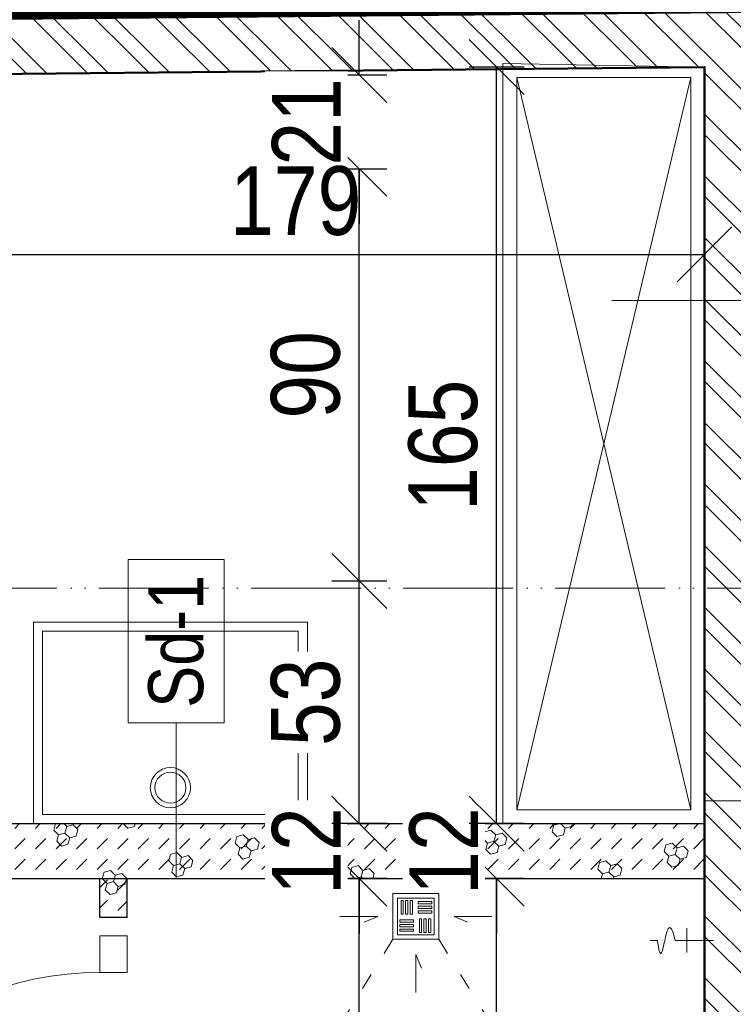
# Model space of a CAD drawing. Header units: millimetres. Extents: x 31175 to 52214, y -18116 to -5516.
# Tile 33 of 155: x 35253 to 35409, y -12081 to -11866. Entities that reach past the tile are written whole.
import ezdxf

# ---------------------------------------------------------------- set-up
doc = ezdxf.new("R2010")
doc.units = ezdxf.units.MM
doc.linetypes.add('ACAD_ISO03W100', pattern=[30, 12, -18])
doc.linetypes.add('ACAD_ISO05W100', pattern=[33, 24, -3, 0, -3, 0, -3])
doc.layers.get('Defpoints').update_dxf_attribs({"color": 6})
for name, color, linetype, lineweight in [('A-ARM', 225, 'Continuous', 0), ('A-DRZ', 154, 'Continuous', 0), ('A-kreskowanie', 253, 'Continuous', 0), ('A-opis', 130, 'Continuous', 9), ('A-wymiar', 177, 'Continuous', 0), ('A_opis_warstw', 220, 'Continuous', 5), ('A_p_poż', 7, 'Continuous', 0), ('A_SCIANA_PROJ_KONSTRUKCJA', 3, 'Continuous', 50), ('A_SCINAN_PROJ_DZIALOWA', 5, 'Continuous', 30)]:
    doc.layers.add(name, color=color, linetype=linetype, lineweight=lineweight)
doc.layers.add('A-wyposaż_kuchni', color=9, linetype='Continuous', lineweight=13, true_color=0x808080)
doc.styles.get("Standard").update_dxf_attribs({"font": 'ARIALN.TTF'})
doc.styles.add('wymiary', font='ARIALN.TTF')
doc.dimstyles.new('anka', dxfattribs={"dimtxt": 15, "dimasz": 12, "dimexe": 6, "dimexo": 0.0625, "dimgap": 4, "dimtad": 1, "dimdec": 0, "dimzin": 0, "dimdsep": 46, "dimtxsty": 'wymiary', "dimblk": 'OBLIQUE', "dimcen": 0.09, "dimclrt": 7, "dimadec": 0, "dimazin": 0, "dimtfac": 1, "dimtdec": 0, "dimtix": 1, "dimtofl": 0, "dimtmove": 0, "dimatfit": 3, "dimldrblk": 'OBLIQUE', "dimfxl": 6, "dimfxlon": 1, "dimtfill": 1, "dimtolj": 1, "dimtzin": 0, "dimarcsym": 0})
pattern_1 = [(15, (-1.139, -4.25), (3.882286, 14.4888864), [1.46647, -13.53353]), (15, (0.657, -2.453), (3.882286, 14.4888864), [1.46647, -13.53353]), (15, (-1.796, -1.796), (3.882286, 14.4888864), [1.46647, -13.53353]), (15, (0, 0), (3.882286, 14.4888864), [1.46647, -13.53353]), (15, (-2.453, 0.657), (3.882286, 14.4888864), [1.46647, -13.53353]), (75, (-2.833, -0.759), (-10.6066007, 10.6066014), [1.46647, -13.53353]), (75, (-2.176, -3.213), (-10.6066007, 10.6066014), [1.46647, -13.53353]), (75, (-0.38, -1.417), (-10.6066007, 10.6066014), [1.46647, -13.53353]), (75, (0.278, -3.87), (-10.6066007, 10.6066014), [1.46647, -13.53353]), (75, (2.074, -2.074), (-10.6066007, 10.6066014), [1.46647, -13.53353]), (315, (-2.176, -3.213), (14.4888866, 3.882285), [1.46647, -13.53353]), (315, (-2.833, -0.759), (14.4888866, 3.882285), [1.46647, -13.53353]), (315, (-0.38, -1.417), (14.4888866, 3.882285), [1.46647, -13.53353]), (315, (1.417, 0.38), (14.4888866, 3.882285), [1.46647, -13.53353]), (315, (-1.037, 1.037), (14.4888866, 3.882285), [1.46647, -13.53353]), (45, (0, 0), (4e-16, 4.49012806), [3.175, -3.175])]

# ---------------------------------------------------------------- blocks, each defined once
blk = doc.blocks.new('DRZWI-RZ-41')
at = {"layer": 'A-DRZ'}
for points in [[(9, 43), (3, 43), (3, 35), (9, 35)], [(9, -43), (3, -43), (3, -35), (9, -35)]]:
    blk.add_lwpolyline(points, close=True, dxfattribs=at)
for points in [[(9, -35), (9, -32), (79, -32)], [(79, -35), (79, -32)]]:
    blk.add_lwpolyline(points, dxfattribs=at)
at = {"layer": 'A-DRZ', "extrusion": (0, 0, -1)}
blk.add_lwpolyline([(-9, -35), (-79, -35)], dxfattribs=at)
at = {"layer": 'A-DRZ', "color": 1, "extrusion": (0, 0, -1)}
blk.add_arc((-9, -35), 70, 90, 180, dxfattribs=at)
blk = doc.blocks.new('_OBLIQUE')
at = {"color": 0, "linetype": 'ByBlock'}
blk.add_line((-0.5, -0.5), (0.5, 0.5), dxfattribs=at)
blk = doc.blocks.new('*D224')
at = {"layer": 'A-wymiar', "color": 0, "lineweight": -2, "transparency": 16777216}
for p, q in [((35224.04, -11911.18), (35224.04, -11923.18)), ((35402.54, -11923.18), (35402.54, -11911.18)), ((35224.04, -11917.18), (35402.54, -11917.18))]:
    blk.add_line(p, q, dxfattribs=at)
at = {"layer": 'Defpoints', "color": 0, "transparency": 16777216}
for p in [(35224.04, -11877.98), (35402.54, -11917.18), (35402.54, -12470.9)]:
    blk.add_point(p, dxfattribs=at)
at = {"layer": 'A-wymiar', "color": 0, "lineweight": -2, "transparency": 16777216, "xscale": 12, "yscale": 12, "zscale": 12, "rotation": 180}
blk.add_blockref('_OBLIQUE', (35224.04, -11917.18), dxfattribs=at)
at = {"layer": 'A-wymiar', "color": 0, "lineweight": -2, "transparency": 16777216, "xscale": 12, "yscale": 12, "zscale": 12}
blk.add_blockref('_OBLIQUE', (35402.54, -11917.18), dxfattribs=at)
at = {"layer": 'A-wymiar', "color": 7, "lineweight": 9, "transparency": 16777216, "insert": (35313.29, -11905.52), "char_height": 15, "attachment_point": 5, "style": 'wymiary', "bg_fill": 3, "box_fill_scale": 1.1, "bg_fill_color": 256, "bg_fill_true_color": 13158600, "bg_fill_transparency": 0}
blk.add_mtext('\\A1;179', dxfattribs=at)
blk = doc.blocks.new('*D228')
at = {"layer": 'A-wymiar', "color": 0, "lineweight": -2, "transparency": 16777216}
for p, q in [((35363.16, -12053.48), (35351.16, -12053.48)), ((35357.16, -12160.48), (35357.16, -12053.48)), ((35363.16, -12160.48), (35351.16, -12160.48))]:
    blk.add_line(p, q, dxfattribs=at)
at = {"layer": 'Defpoints', "color": 0, "transparency": 16777216}
for p in [(35357.16, -12053.48), (35402.54, -12053.48), (35402.54, -12160.48)]:
    blk.add_point(p, dxfattribs=at)
at = {"layer": 'A-wymiar', "color": 0, "lineweight": -2, "transparency": 16777216, "xscale": 12, "yscale": 12, "zscale": 12}
for p, rotation in [((35357.16, -12053.48), 90), ((35357.16, -12160.48), 270)]:
    blk.add_blockref('_OBLIQUE', p, dxfattribs=dict(at, rotation=rotation))
at = {"layer": 'A-wymiar', "color": 7, "lineweight": 9, "transparency": 16777216, "insert": (35345.5, -12106.98), "char_height": 15, "attachment_point": 5, "rotation": 90, "style": 'wymiary', "bg_fill": 3, "box_fill_scale": 1.1, "bg_fill_color": 256, "bg_fill_true_color": 13158600, "bg_fill_transparency": 0}
blk.add_mtext('\\A1;107', dxfattribs=at)
blk = doc.blocks.new('*D229')
at = {"layer": 'A-wymiar', "color": 0, "lineweight": -2, "transparency": 16777216}
for p, q in [((35357.16, -12041.48), (35357.16, -12029.48)), ((35363.16, -12041.48), (35351.16, -12041.48)), ((35363.16, -12053.48), (35351.16, -12053.48)), ((35357.16, -12053.48), (35357.16, -12065.48))]:
    blk.add_line(p, q, dxfattribs=at)
at = {"layer": 'Defpoints', "color": 0, "transparency": 16777216}
for p in [(35357.16, -12041.48), (35402.54, -12041.48), (35402.54, -12053.48)]:
    blk.add_point(p, dxfattribs=at)
at = {"layer": 'A-wymiar', "color": 0, "lineweight": -2, "transparency": 16777216, "xscale": 12, "yscale": 12, "zscale": 12}
for p, rotation in [((35357.16, -12041.48), 270), ((35357.16, -12053.48), 90)]:
    blk.add_blockref('_OBLIQUE', p, dxfattribs=dict(at, rotation=rotation))
at = {"layer": 'A-wymiar', "color": 7, "lineweight": 9, "transparency": 16777216, "insert": (35345.63, -12047.48), "char_height": 15, "attachment_point": 5, "rotation": 90, "style": 'wymiary', "bg_fill": 3, "box_fill_scale": 1.1, "bg_fill_color": 256, "bg_fill_true_color": 13158600, "bg_fill_transparency": 0}
blk.add_mtext('\\A1;12', dxfattribs=at)
blk = doc.blocks.new('*D230')
at = {"layer": 'A-wymiar', "color": 0, "lineweight": -2, "transparency": 16777216}
for p, q in [((35363.16, -11876.24), (35351.16, -11876.24)), ((35357.16, -12041.48), (35357.16, -11876.24)), ((35363.16, -12041.48), (35351.16, -12041.48))]:
    blk.add_line(p, q, dxfattribs=at)
at = {"layer": 'Defpoints', "color": 0, "transparency": 16777216}
for p in [(35357.16, -11876.24), (35402.55, -11876.24), (35402.54, -12041.48)]:
    blk.add_point(p, dxfattribs=at)
at = {"layer": 'A-wymiar', "color": 0, "lineweight": -2, "transparency": 16777216, "xscale": 12, "yscale": 12, "zscale": 12}
for p, rotation in [((35357.16, -11876.24), 90), ((35357.16, -12041.48), 270)]:
    blk.add_blockref('_OBLIQUE', p, dxfattribs=dict(at, rotation=rotation))
at = {"layer": 'A-wymiar', "color": 7, "lineweight": 9, "transparency": 16777216, "insert": (35345.5, -11958.86), "char_height": 15, "attachment_point": 5, "rotation": 90, "style": 'wymiary', "bg_fill": 3, "box_fill_scale": 1.1, "bg_fill_color": 256, "bg_fill_true_color": 13158600, "bg_fill_transparency": 0}
blk.add_mtext('\\A1;165', dxfattribs=at)
blk = doc.blocks.new('*D105')
at = {"layer": 'A-wymiar', "color": 0, "lineweight": -2, "transparency": 16777216}
for p, q in [((35333.16, -12053.48), (35321.16, -12053.48)), ((35327.16, -12273.48), (35327.16, -12053.48)), ((35333.16, -12273.48), (35321.16, -12273.48))]:
    blk.add_line(p, q, dxfattribs=at)
at = {"layer": 'Defpoints', "color": 0, "transparency": 16777216}
for p in [(35327.16, -12053.48), (35402.54, -12053.48), (35402.54, -12273.48)]:
    blk.add_point(p, dxfattribs=at)
at = {"layer": 'A-wymiar', "color": 0, "lineweight": -2, "transparency": 16777216, "xscale": 12, "yscale": 12, "zscale": 12}
for p, rotation in [((35327.16, -12053.48), 90), ((35327.16, -12273.48), 270)]:
    blk.add_blockref('_OBLIQUE', p, dxfattribs=dict(at, rotation=rotation))
at = {"layer": 'A-wymiar', "color": 7, "lineweight": 9, "transparency": 16777216, "insert": (35315.5, -12163.48), "char_height": 15, "attachment_point": 5, "rotation": 90, "style": 'wymiary', "bg_fill": 3, "box_fill_scale": 1.1, "bg_fill_color": 256, "bg_fill_true_color": 13158600, "bg_fill_transparency": 0}
blk.add_mtext('\\A1;220', dxfattribs=at)
blk = doc.blocks.new('*D106')
at = {"layer": 'A-wymiar', "color": 0, "lineweight": -2, "transparency": 16777216}
for p, q in [((35327.16, -12041.48), (35327.16, -12029.48)), ((35333.16, -12041.48), (35321.16, -12041.48)), ((35333.16, -12053.48), (35321.16, -12053.48)), ((35327.16, -12053.48), (35327.16, -12065.48))]:
    blk.add_line(p, q, dxfattribs=at)
at = {"layer": 'Defpoints', "color": 0, "transparency": 16777216}
for p in [(35327.16, -12041.48), (35402.54, -12041.48), (35402.54, -12053.48)]:
    blk.add_point(p, dxfattribs=at)
at = {"layer": 'A-wymiar', "color": 0, "lineweight": -2, "transparency": 16777216, "xscale": 12, "yscale": 12, "zscale": 12}
for p, rotation in [((35327.16, -12041.48), 270), ((35327.16, -12053.48), 90)]:
    blk.add_blockref('_OBLIQUE', p, dxfattribs=dict(at, rotation=rotation))
at = {"layer": 'A-wymiar', "color": 7, "lineweight": 9, "transparency": 16777216, "insert": (35315.63, -12047.48), "char_height": 15, "attachment_point": 5, "rotation": 90, "style": 'wymiary', "bg_fill": 3, "box_fill_scale": 1.1, "bg_fill_color": 256, "bg_fill_true_color": 13158600, "bg_fill_transparency": 0}
blk.add_mtext('\\A1;12', dxfattribs=at)
blk = doc.blocks.new('*D231')
at = {"layer": 'A-wymiar', "color": 0, "lineweight": -2, "transparency": 16777216}
for p, q in [((35321.16, -11988.48), (35333.16, -11988.48)), ((35327.16, -12041.48), (35327.16, -11988.48)), ((35333.16, -12041.48), (35321.16, -12041.48))]:
    blk.add_line(p, q, dxfattribs=at)
at = {"layer": 'Defpoints', "color": 0, "transparency": 16777216}
for p in [(35224.04, -11988.48), (35327.16, -11988.48), (35402.54, -12041.48)]:
    blk.add_point(p, dxfattribs=at)
at = {"layer": 'A-wymiar', "color": 0, "lineweight": -2, "transparency": 16777216, "xscale": 12, "yscale": 12, "zscale": 12}
for p, rotation in [((35327.16, -11988.48), 90), ((35327.16, -12041.48), 270)]:
    blk.add_blockref('_OBLIQUE', p, dxfattribs=dict(at, rotation=rotation))
at = {"layer": 'A-wymiar', "color": 7, "lineweight": 9, "transparency": 16777216, "insert": (35315.5, -12014.98), "char_height": 15, "attachment_point": 5, "rotation": 90, "style": 'wymiary', "bg_fill": 3, "box_fill_scale": 1.1, "bg_fill_color": 256, "bg_fill_true_color": 13158600, "bg_fill_transparency": 0}
blk.add_mtext('\\A1;53', dxfattribs=at)
blk = doc.blocks.new('*D232')
at = {"layer": 'A-wymiar', "color": 0, "lineweight": -2, "transparency": 16777216}
for p, q in [((35321.16, -11898.48), (35333.16, -11898.48)), ((35327.16, -11988.48), (35327.16, -11898.48)), ((35321.16, -11988.48), (35333.16, -11988.48))]:
    blk.add_line(p, q, dxfattribs=at)
at = {"layer": 'Defpoints', "color": 0, "transparency": 16777216}
for p in [(35224.04, -11898.48), (35327.16, -11898.48), (35224.04, -11988.48)]:
    blk.add_point(p, dxfattribs=at)
at = {"layer": 'A-wymiar', "color": 0, "lineweight": -2, "transparency": 16777216, "xscale": 12, "yscale": 12, "zscale": 12}
for p, rotation in [((35327.16, -11898.48), 90), ((35327.16, -11988.48), 270)]:
    blk.add_blockref('_OBLIQUE', p, dxfattribs=dict(at, rotation=rotation))
at = {"layer": 'A-wymiar', "color": 7, "lineweight": 9, "transparency": 16777216, "insert": (35315.5, -11943.48), "char_height": 15, "attachment_point": 5, "rotation": 90, "style": 'wymiary', "bg_fill": 3, "box_fill_scale": 1.1, "bg_fill_color": 256, "bg_fill_true_color": 13158600, "bg_fill_transparency": 0}
blk.add_mtext('\\A1;90', dxfattribs=at)
blk = doc.blocks.new('*D233')
at = {"layer": 'A-wymiar', "color": 0, "lineweight": -2, "transparency": 16777216}
for p, q in [((35327.16, -11877.98), (35327.16, -11865.98)), ((35321.16, -11877.98), (35333.16, -11877.98)), ((35321.16, -11898.48), (35333.16, -11898.48)), ((35327.16, -11898.48), (35327.16, -11910.48))]:
    blk.add_line(p, q, dxfattribs=at)
at = {"layer": 'Defpoints', "color": 0, "transparency": 16777216}
for p in [(35224.04, -11877.98), (35327.16, -11877.98), (35224.04, -11898.48)]:
    blk.add_point(p, dxfattribs=at)
at = {"layer": 'A-wymiar', "color": 0, "lineweight": -2, "transparency": 16777216, "xscale": 12, "yscale": 12, "zscale": 12}
for p, rotation in [((35327.16, -11877.98), 270), ((35327.16, -11898.48), 90)]:
    blk.add_blockref('_OBLIQUE', p, dxfattribs=dict(at, rotation=rotation))
at = {"layer": 'A-wymiar', "color": 7, "lineweight": 9, "transparency": 16777216, "insert": (35315.63, -11888.23), "char_height": 15, "attachment_point": 5, "rotation": 90, "style": 'wymiary', "bg_fill": 3, "box_fill_scale": 1.1, "bg_fill_color": 256, "bg_fill_true_color": 13158600, "bg_fill_transparency": 0}
blk.add_mtext('\\A1;21', dxfattribs=at)

msp = doc.modelspace()

# ---------------------------------------------------------------- hatches: boundary and pattern name
at = {"layer": 'A-kreskowanie', "lineweight": 5, "true_color": 0xeb7500}
h = msp.add_hatch(dxfattribs=at)
h.set_pattern_fill('ANSI32', color=30, angle=-90)
h.set_pattern_definition([(315, (-56.926, -40.622), (6.735192, 6.735192), []), (315, (-56.926, -45.112), (6.735192, 6.735192), [])])
h.paths.add_polyline_path([(35402.54, -12371.4), (35427.54, -12371.4), (35427.54, -11850.99), (34523.37, -11859.83), (34523.45, -11884.83), (35402.71, -11876.24)])
h.paths.add_polyline_path([(35427.54, -12470.9), (35402.54, -12470.9), (35402.54, -12504.06), (35402.54, -12549.06), (35402.54, -12610.9), (35427.54, -12610.9)])
at = {"layer": 'A_SCINAN_PROJ_DZIALOWA', "lineweight": 9, "true_color": 0x27773c, "transparency": 33554610}
h = msp.add_hatch(dxfattribs=at)
h.set_pattern_fill('GAZOBETON S100 ISO 1J', color=97, pattern_type=2)
h.set_pattern_definition(pattern_1)
h.paths.add_polyline_path([(35224.04, -11988.48), (35212.04, -11988.48), (35212.04, -12041.48), (35196.04, -12041.48), (35196.04, -12053.48), (35402.54, -12053.48), (35402.54, -12041.48), (35224.04, -12041.48)])
h = msp.add_hatch(dxfattribs=at)
h.set_pattern_fill('GAZOBETON S100 ISO 1J', color=97, pattern_type=2)
h.set_pattern_definition(pattern_1)
h.paths.add_polyline_path([(35276.54, -12061.98), (35270.54, -12061.98), (35270.54, -12053.48), (35276.54, -12053.48)], flags=17)

# ---------------------------------------------------------------- linework, layer by layer
at = {"layer": 'A-wyposaż_kuchni'}
for points in [[(35402.54, -12041.48), (35402.55, -11876.24), (35358.54, -11875.5), (35358.54, -12041.48)], [(35399.54, -12038.48), (35399.54, -11878.5), (35361.54, -11878.5), (35361.54, -12038.48)], [(35256.06, -12041.48), (35256.06, -11997.48), (35315.85, -11997.48), (35315.85, -12041.48)], [(35258.06, -12039.48), (35258.06, -11999.48), (35313.85, -11999.48), (35313.85, -12039.48)]]:
    msp.add_lwpolyline(points, close=True, dxfattribs=at)
for points in [[(35399.54, -11878.5), (35361.54, -12038.48)], [(35399.54, -12038.48), (35361.54, -11878.5)]]:
    msp.add_lwpolyline(points, dxfattribs=at)
for radius in [4.39, 3.39]:
    msp.add_circle((35285.95, -12033.63), radius, dxfattribs=at)
at = {"layer": 'A_SCIANA_PROJ_KONSTRUKCJA'}
for points in [[(35402.55, -12371.4), (35402.55, -11876.24), (34523.38, -11884.83), (34523.37, -11859.83)], [(34523.38, -11884.83), (35402.54, -11876.24), (35402.54, -12371.4)]]:
    msp.add_lwpolyline(points, dxfattribs=at)
at = {"layer": 'A_SCINAN_PROJ_DZIALOWA'}
for points in [[(35224.04, -12041.48), (35402.54, -12041.48)], [(35196.04, -12053.48), (35402.54, -12053.48)], [(35270.54, -12061.98), (35270.54, -12053.48)], [(35276.54, -12061.98), (35276.54, -12053.48)], [(35276.54, -12061.98), (35270.54, -12061.98)]]:
    msp.add_lwpolyline(points, dxfattribs=at)

# ---------------------------------------------------------------- block references
at = {"layer": 'A-DRZ', "xscale": -1, "rotation": 359.9999999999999}
msp.add_blockref('DRZWI-RZ-41', (35279.54, -12108.98), dxfattribs=at)
msp.add_blockref('DRZWI-RZ-41', (35279.54, -12108.98), dxfattribs=at)

# ---------------------------------------------------------------- next in the draw order: dimensions: what is measured, and where the dimension line sits
at = {"layer": 'A-wymiar', "lineweight": 9}
dim = msp.add_linear_dim(base=(35402.54272976, -11917.18027381), p1=(35224.04272976, -11877.9825806), p2=(35402.54272976, -12470.8988312), dimstyle='anka', override={"dimtmove": 1}, dxfattribs=at)
dim.commit()
dim.dimension.update_dxf_attribs({"geometry": '*D224', "text_midpoint": (35313.29272976, -11905.521679)})

# ---------------------------------------------------------------- next in the draw order: dimensions: what is measured, and where the dimension line sits
dim = msp.add_linear_dim(base=(35357.16, -12053.48), p1=(35402.54, -12160.48), p2=(35402.54, -12053.48), angle=90, dimstyle='anka', override={"dimtmove": 1}, dxfattribs=at)
dim.commit()
dim.dimension.update_dxf_attribs({"geometry": '*D228', "text_midpoint": (35345.5, -12106.98)})

# ---------------------------------------------------------------- next in the draw order: dimensions: what is measured, and where the dimension line sits
dim = msp.add_linear_dim(base=(35357.16, -12041.48), p1=(35402.54, -12053.48), p2=(35402.54, -12041.48), angle=90, dimstyle='anka', override={"dimtmove": 1}, dxfattribs=at)
dim.commit()
dim.dimension.update_dxf_attribs({"geometry": '*D229', "text_midpoint": (35345.63, -12047.48)})

# ---------------------------------------------------------------- next in the draw order: dimensions: what is measured, and where the dimension line sits
dim = msp.add_linear_dim(base=(35357.16, -11876.24), p1=(35402.54, -12041.48), p2=(35402.55, -11876.24), angle=90, dimstyle='anka', override={"dimtmove": 1}, dxfattribs=at)
dim.commit()
dim.dimension.update_dxf_attribs({"geometry": '*D230', "text_midpoint": (35345.5, -11958.86)})

# ---------------------------------------------------------------- next in the draw order: linework, layer by layer
at = {"layer": 'A-opis', "color": 156, "true_color": 0x0f468a}
msp.add_lwpolyline([(35488.75, -11927.25), (35382.28, -11927.25)], dxfattribs=at)

# ---------------------------------------------------------------- next in the draw order: dimensions: what is measured, and where the dimension line sits
at = {"layer": 'A-wymiar', "lineweight": 9}
dim = msp.add_linear_dim(base=(35327.16, -12053.48), p1=(35402.54, -12273.48), p2=(35402.54, -12053.48), angle=90, dimstyle='anka', override={"dimtmove": 1}, dxfattribs=at)
dim.commit()
dim.dimension.update_dxf_attribs({"geometry": '*D105', "text_midpoint": (35315.5, -12163.48)})

# ---------------------------------------------------------------- next in the draw order: linework, layer by layer
at = {"layer": 'A-ARM', "linetype": 'ACAD_ISO03W100', "ltscale": 0.3}
for points in [[(35334.54, -12066.75), (35276.54, -12160.3)], [(35344.54, -12066.75), (35402.54, -12160.3)]]:
    msp.add_lwpolyline(points, dxfattribs=at)
at = {"layer": 'A-ARM'}
for points in [[(35392.26, -12067.01), (35390.66, -12067.01)], [(35404.54, -12066.98), (35396.17, -12066.98)], [(35339.54, -12078.35), (35339.54, -12070.07), (35340.77, -12073.04)]]:
    msp.add_lwpolyline(points, dxfattribs=at)

# ---------------------------------------------------------------- next in the draw order: dimensions: what is measured, and where the dimension line sits
at = {"layer": 'A-wymiar', "lineweight": 9}
dim = msp.add_linear_dim(base=(35327.16, -12041.48), p1=(35402.54, -12053.48), p2=(35402.54, -12041.48), angle=90, dimstyle='anka', override={"dimtmove": 1}, dxfattribs=at)
dim.commit()
dim.dimension.update_dxf_attribs({"geometry": '*D106', "text_midpoint": (35315.63, -12047.48)})

# ---------------------------------------------------------------- next in the draw order: linework, layer by layer
at = {"layer": 'A-ARM'}
for points in [[(35344.54, -12066.75), (35334.54, -12066.75), (35334.54, -12056.75), (35344.54, -12056.75), (35344.54, -12066.75)], [(35336.79, -12058.25), (35336.79, -12061.25)], [(35337.79, -12058.25), (35337.79, -12061.25)], [(35338.79, -12058.25), (35338.79, -12061.25)], [(35343.04, -12059), (35340.04, -12059)], [(35343.04, -12060), (35340.04, -12060)], [(35343.04, -12061), (35340.04, -12061)], [(35322.95, -12061.75), (35331.23, -12061.75), (35328.26, -12062.98)], [(35339.04, -12063), (35336.04, -12063)], [(35340.29, -12065.25), (35340.29, -12062.25)], [(35341.29, -12065.25), (35341.29, -12062.25)], [(35342.29, -12065.25), (35342.29, -12062.25)], [(35356.14, -12061.75), (35347.86, -12061.75), (35350.83, -12062.98)], [(35339.04, -12064), (35336.04, -12064)], [(35339.04, -12065), (35336.04, -12065)], [(35398.7, -12069.65), (35398.7, -12064.32)]]:
    msp.add_lwpolyline(points, dxfattribs=at)
for points in [[(35343.54, -12065.75), (35335.54, -12065.75), (35335.54, -12057.75), (35343.54, -12057.75)], [(35336.79, -12058.25), (35336.79, -12058.25), (35336.29, -12058.25), (35336.29, -12058.25)], [(35336.29, -12058.25), (35336.29, -12061.25), (35336.79, -12061.25), (35336.79, -12058.25)], [(35337.29, -12058.25), (35337.29, -12061.25), (35337.79, -12061.25), (35337.79, -12058.25)], [(35338.29, -12058.25), (35338.29, -12061.25), (35338.79, -12061.25), (35338.79, -12058.25)], [(35343.04, -12058.5), (35340.04, -12058.5), (35340.04, -12059), (35343.04, -12059)], [(35343.04, -12059), (35343.04, -12059), (35343.04, -12058.5), (35343.04, -12058.5)], [(35343.04, -12059.5), (35340.04, -12059.5), (35340.04, -12060), (35343.04, -12060)], [(35343.04, -12060.5), (35340.04, -12060.5), (35340.04, -12061), (35343.04, -12061)], [(35339.04, -12062.5), (35336.04, -12062.5), (35336.04, -12063), (35339.04, -12063)], [(35339.04, -12063), (35339.04, -12063), (35339.04, -12062.5), (35339.04, -12062.5)], [(35340.79, -12065.25), (35340.79, -12062.25), (35340.29, -12062.25), (35340.29, -12065.25)], [(35341.79, -12065.25), (35341.79, -12062.25), (35341.29, -12062.25), (35341.29, -12065.25)], [(35342.79, -12065.25), (35342.79, -12062.25), (35342.29, -12062.25), (35342.29, -12065.25)], [(35339.04, -12063.5), (35336.04, -12063.5), (35336.04, -12064), (35339.04, -12064)], [(35339.04, -12064.5), (35336.04, -12064.5), (35336.04, -12065), (35339.04, -12065)], [(35342.29, -12065.25), (35342.29, -12065.25), (35342.79, -12065.25), (35342.79, -12065.25)]]:
    msp.add_lwpolyline(points, close=True, dxfattribs=at)
msp.add_open_spline([(35396.17, -12066.98), (35394.85, -12061.59), (35393.61, -12069.03), (35392.83, -12070.74), (35392.41, -12067.95), (35392.26, -12067.01)], degree=3, knots=[0, 0, 0, 0, 1, 2, 2.445687, 2.445687, 2.445687, 2.445687], dxfattribs=at)

# ---------------------------------------------------------------- next in the draw order: dimensions: what is measured, and where the dimension line sits
at = {"layer": 'A-wymiar', "lineweight": 9}
dim = msp.add_linear_dim(base=(35327.16, -11988.48), p1=(35402.54, -12041.48), p2=(35224.04, -11988.48), angle=90, dimstyle='anka', override={"dimtmove": 1}, dxfattribs=at)
dim.commit()
dim.dimension.update_dxf_attribs({"geometry": '*D231', "text_midpoint": (35315.5, -12014.98)})

# ---------------------------------------------------------------- next in the draw order: linework, layer by layer
at = {"layer": 'A_opis_warstw'}
for points in [[(35287.19, -12019.5), (35287.19, -12053.48)], [(35470.51, -12036.49), (35402.54, -12036.49)]]:
    msp.add_lwpolyline(points, dxfattribs=at)

# ---------------------------------------------------------------- next in the draw order: dimensions: what is measured, and where the dimension line sits
at = {"layer": 'A-wymiar', "lineweight": 9}
dim = msp.add_linear_dim(base=(35327.16, -11898.48), p1=(35224.04, -11988.48), p2=(35224.04, -11898.48), angle=90, dimstyle='anka', override={"dimtmove": 1}, dxfattribs=at)
dim.commit()
dim.dimension.update_dxf_attribs({"geometry": '*D232', "text_midpoint": (35315.5, -11943.48)})

# ---------------------------------------------------------------- next in the draw order: linework, layer by layer
at = {"layer": 'A-opis', "color": 212, "linetype": 'ACAD_ISO05W100', "true_color": 0xe01fda}
msp.add_lwpolyline([(35725.96, -11990.09), (35067.12, -11990.09), (35067.12, -12234.48), (34124.4, -12234.48)], dxfattribs=at)
at = {"layer": 'A_opis_warstw'}
msp.add_lwpolyline([(35276.72, -12019.5), (35297.66, -12019.5), (35297.66, -11983.83), (35276.72, -11983.83), (35276.72, -12019.5)], dxfattribs=at)

# ---------------------------------------------------------------- next in the draw order: texts
at = {"layer": 'A_opis_warstw', "insert": (35287.19, -12001.67), "char_height": 12, "attachment_point": 5, "rotation": 90}
msp.add_mtext_dynamic_manual_height_columns('Sd-1', width=38.4706, gutter_width=12.5, heights=[0], dxfattribs=at)

# ---------------------------------------------------------------- next in the draw order: dimensions: what is measured, and where the dimension line sits
at = {"layer": 'A-wymiar', "lineweight": 9}
dim = msp.add_linear_dim(base=(35327.159, -11877.9826), p1=(35224.0427, -11898.4829), p2=(35224.0427, -11877.9826), angle=90, dimstyle='anka', override={"dimtmove": 1}, dxfattribs=at)
dim.commit()
dim.dimension.update_dxf_attribs({"geometry": '*D233', "text_midpoint": (35315.6283, -11888.2327)})

# ---------------------------------------------------------------- next in the draw order: linework, layer by layer
at = {"layer": 'A_p_poż', "color": 1, "linetype": 'ACAD_ISO05W100', "const_width": 2}
msp.add_lwpolyline([(35447.54, -11863.11), (34302.54, -11873.72)], dxfattribs=at)

doc.saveas('drawing.dxf')
